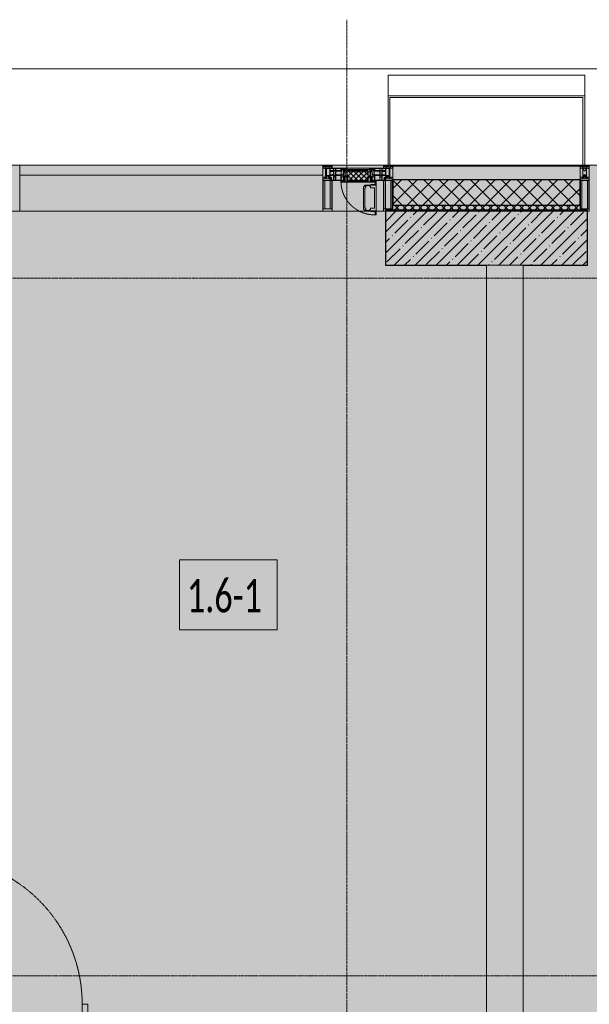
# Model space of a CAD drawing. Header units: millimetres. Extents: x -88210283 to 7466349, y -86687 to 22351.
# Tile 214 of 256: x 67738 to 70838, y -23854 to -18492. Entities that reach past the tile are written whole.
import ezdxf

# ---------------------------------------------------------------- set-up
doc = ezdxf.new("R2010")
doc.units = ezdxf.units.MM
doc.linetypes.add('-D1-02х01', pattern=[3, 2, -1])
doc.linetypes.add('-D1d1-15x02', pattern=[19, 15, -2, 0, -2])
for name, color, linetype, lineweight in [('_0', 7, 'Continuous', 13), ('A-010-A_ROOM', 7, 'Continuous', 18), ('A-200-M_WALL', 7, 'Continuous', 5), ('A-200-M_WALL_PAT', 7, 'Continuous', 5), ('A-214-M_CURT_WALL', 7, 'Continuous', 5), ('A-215-M_CURT_PANEL', 7, 'Continuous', 5), ('A-280-M_COLUMN', 7, 'Continuous', 5), ('A-314-M_WINDOW', 7, 'Continuous', 5), ('A-325-M_DOOR', 7, 'Continuous', 5), ('S-280-M_COLUMN', 7, 'Continuous', 5), ('Z-060-M_DETAIL', 7, 'Continuous', 5), ('Ограждение', 7, 'Continuous', 5), ('Оси', 7, 'Continuous', 5), ('Поручни', 7, 'Continuous', 5)]:
    doc.layers.add(name, color=color, linetype=linetype, lineweight=lineweight)
doc.styles.add('Calibri Light_2', font='Calibri light.ttf', dxfattribs={"width": 0.7, "height": 250})

# ---------------------------------------------------------------- blocks, each defined once
blk = doc.blocks.new('A_PAN_Створка - 383мм-V27-50_AS_Plan_15')
at = {"layer": 'A-215-M_CURT_PANEL'}
h = blk.add_hatch(dxfattribs=at)
h.set_pattern_fill('FP_26', color=256, style=0, pattern_type=2)
h.set_pattern_definition([(45, (-33400, -29695.019), (-14.142136, 14.142136), []), (135, (-33400, -29695.019), (-14.142136, -14.142136), [])])
h.paths.add_polyline_path([(53.6, -82.7), (54.6, -81.8), (54.6, -63.4), (57.2, -60.8), (57.2, -36.4), (54.9, -34.1), (54.5, -31.8), (-54.5, -31.8), (-54.9, -34.1), (-57.2, -36.4), (-57.2, -60.8), (-54.6, -63.4), (-53.6, -82.7)])
at = {"layer": 'A-314-M_WINDOW'}
for p, q in [((-67.9, -17), (-171, -17)), ((-171, -17), (-171, -57)), ((-171, -18.5), (-153.5, -18.5)), ((-153.5, -18.5), (-152, -20)), ((-152, -20), (-152, -73.5)), ((-150.5, -17), (-150.5, -29.4)), ((-132.4, -18.6), (-150.5, -18.6)), ((-150.5, -29.4), (-132.4, -29.4)), ((-150.5, -33.6), (-150.5, -68)), ((-136.3, -33.6), (-150.5, -33.6)), ((-136.4, -52.4), (-150.5, -52.4)), ((-137.2, -31), (-135.8, -35)), ((-132.5, -31), (-137.2, -31)), ((-137.2, -54.8), (-135.8, -50.8)), ((-132.1, -36.8), (-135.8, -35)), ((-132.1, -49), (-135.8, -50.8)), ((-132.5, -31.9), (-133.4, -33.7)), ((-133.4, -33.7), (-130.1, -35.3)), ((-133.4, -52), (-130.1, -50.4)), ((-132.5, -53.8), (-133.4, -52)), ((-132.5, -31.9), (-132.5, -31)), ((-132.4, -29.4), (-132.4, -18.6)), ((-132.1, -49), (-132.1, -36.8)), ((-131, -18.2), (-131, -29.5)), ((-120.8, -18.2), (-131, -18.2)), ((-131, -29.5), (-120.8, -29.5)), ((-131, -30.9), (-131, -33)), ((-120.8, -30.9), (-131, -30.9)), ((-129.4, -34.6), (-131, -33)), ((-129.4, -51.1), (-131, -52.7)), ((-131, -55.1), (-131, -52.7)), ((-130.1, -35.3), (-129.4, -34.6)), ((-130.1, -35.3), (-130.1, -50.4)), ((-130.1, -50.4), (-129.4, -51.1)), ((-122.4, -34.6), (-120.8, -33)), ((-121.7, -35.3), (-122.4, -34.6)), ((-121.7, -50.4), (-122.4, -51.1)), ((-122.4, -51.1), (-120.8, -52.7)), ((-118.4, -33.7), (-121.7, -35.3)), ((-121.7, -35.3), (-121.7, -50.4)), ((-118.4, -52), (-121.7, -50.4)), ((-120.8, -18.2), (-120.8, -29.5)), ((-120.8, -30.9), (-120.8, -33)), ((-120.8, -55.1), (-120.8, -52.7)), ((-119.7, -36.8), (-115.9, -35)), ((-119.7, -49), (-119.7, -36.8)), ((-119.7, -49), (-115.9, -50.8)), ((-119.3, -18.6), (-92.5, -18.6)), ((-119.3, -29.4), (-119.3, -18.6)), ((-92.5, -29.4), (-119.3, -29.4)), ((-119.3, -31), (-114.6, -31)), ((-119.3, -31.9), (-119.3, -31)), ((-119.3, -31.9), (-118.4, -33.7)), ((-119.3, -53.8), (-118.4, -52)), ((-114.6, -31), (-115.9, -35)), ((-114.6, -54.8), (-115.9, -50.8)), ((-94.1, -33.5), (-115.4, -33.5)), ((-94.1, -52.5), (-115.3, -52.5)), ((-89.9, -35.1), (-94.1, -33.5)), ((-89.9, -50.9), (-94.1, -52.5)), ((-92.5, -18.6), (-92.5, -29.4)), ((-90.8, -18.5), (-90.8, -29.4)), ((-87.3, -18.5), (-90.8, -18.5)), ((-90.8, -29.4), (-85.9, -29.4)), ((-89.9, -32.5), (-89.9, -35.1)), ((-85.9, -32.5), (-89.9, -32.5)), ((-89.9, -35.1), (-89.9, -50.9)), ((-89.9, -52.2), (-89.9, -50.9)), ((-89.9, -52.2), (-88.6, -53.5)), ((-85.9, -53.5), (-88.6, -53.5)), ((-87.3, -20.4), (-87.3, -18.5)), ((-87.3, -20.4), (-87.3, -21.9)), ((-84.8, -20.4), (-87.3, -20.4)), ((-87.3, -21.9), (-85.9, -21.9)), ((-85.9, -18.2), (-85.9, -20.4)), ((-75.9, -18.2), (-85.9, -18.2)), ((-85.9, -21.9), (-85.9, -29.4)), ((-85.9, -29.4), (-85.9, -32.5)), ((-85.9, -53.5), (-78, -45.6)), ((-85.9, -56.6), (-85.9, -53.5)), ((-83.4, -20.4), (-84.8, -20.4)), ((-70, -33.8), (-83.4, -20.4)), ((-78, -84), (-78, -23.5)), ((-78, -23.5), (-67.9, -23.5)), ((-78, -36.8), (-70, -36.8)), ((-78, -45.6), (-78, -36.8)), ((-75.9, -21.5), (-75.9, -18.2)), ((-75.9, -21.5), (-75.9, -23.5)), ((-74.9, -21.5), (-75.9, -21.5)), ((-75.9, -23.5), (-73, -23.5)), ((-74.9, -17.9), (-74.9, -21.5)), ((-68.9, -17.9), (-74.9, -17.9)), ((-67.2, -29.3), (-73, -23.5)), ((-61.4, -23.5), (-70, -32.1)), ((-70, -32.1), (-70, -62.5)), ((-70, -36.8), (-70, -33.8)), ((-68.9, -21.5), (-68.9, -17.9)), ((-67.9, -21.5), (-68.9, -21.5)), ((67.9, -17), (-67.9, -17)), ((-61.4, -23.5), (-67.9, -17)), ((-67.9, -17), (-67.9, -23.5)), ((-67.9, -17), (67.9, -17)), ((-67.9, -21.5), (-67.9, -23.5)), ((-67.9, -23.5), (-64.6, -26.8)), ((-67.9, -23.5), (-64.6, -26.8)), ((-64.6, -26.8), (-67.2, -29.3)), ((-64.6, -26.8), (-61.4, -23.5)), ((61.4, -23.5), (-61.4, -23.5)), ((67.9, -17), (61.4, -23.5)), ((70, -32.1), (61.4, -23.5)), ((61.4, -23.5), (64.6, -26.8)), ((67.9, -23.5), (64.6, -26.8)), ((64.6, -26.8), (67.9, -23.5)), ((64.6, -26.8), (67.2, -29.3)), ((67.2, -29.3), (73, -23.5)), ((67.9, -23.5), (67.9, -17)), ((171, -17), (67.9, -17)), ((67.9, -21.5), (67.9, -23.5)), ((67.9, -21.5), (68.9, -21.5)), ((67.9, -23.5), (78, -23.5)), ((68.9, -17.9), (74.9, -17.9)), ((68.9, -21.5), (68.9, -17.9)), ((70, -33.8), (83.4, -20.4)), ((70, -62.5), (70, -32.1)), ((70, -36.8), (70, -33.8)), ((78, -36.8), (70, -36.8)), ((75.9, -23.5), (73, -23.5)), ((74.9, -17.9), (74.9, -21.5)), ((74.9, -21.5), (75.9, -21.5)), ((75.9, -18.2), (85.9, -18.2)), ((75.9, -21.5), (75.9, -18.2)), ((75.9, -21.5), (75.9, -23.5)), ((78, -23.5), (78, -84)), ((78, -45.6), (78, -36.8)), ((85.9, -53.5), (78, -45.6)), ((83.4, -20.4), (84.8, -20.4)), ((84.8, -20.4), (87.3, -20.4)), ((85.9, -18.2), (85.9, -20.4)), ((85.9, -21.9), (85.9, -29.4)), ((87.3, -21.9), (85.9, -21.9)), ((85.9, -29.4), (85.9, -32.5)), ((90.8, -29.4), (85.9, -29.4)), ((85.9, -32.5), (89.9, -32.5)), ((85.9, -53.5), (88.6, -53.5)), ((85.9, -56.6), (85.9, -53.5)), ((87.3, -18.5), (90.8, -18.5)), ((87.3, -20.4), (87.3, -18.5)), ((87.3, -20.4), (87.3, -21.9)), ((89.9, -52.2), (88.6, -53.5)), ((89.9, -32.5), (89.9, -35.1)), ((89.9, -35.1), (94.1, -33.5)), ((89.9, -35.1), (89.9, -50.9)), ((89.9, -50.9), (94.1, -52.5)), ((89.9, -52.2), (89.9, -50.9)), ((90.8, -18.5), (90.8, -29.4)), ((92.5, -18.6), (92.5, -29.4)), ((119.3, -18.6), (92.5, -18.6)), ((92.5, -29.4), (119.3, -29.4)), ((94.1, -33.5), (115.4, -33.5)), ((94.1, -52.5), (115.3, -52.5)), ((114.6, -31), (115.9, -35)), ((119.3, -31), (114.6, -31)), ((114.6, -54.8), (115.9, -50.8)), ((119.7, -36.8), (115.9, -35)), ((119.7, -49), (115.9, -50.8)), ((119.3, -31.9), (118.4, -33.7)), ((118.4, -33.7), (121.7, -35.3)), ((118.4, -52), (121.7, -50.4)), ((119.3, -53.8), (118.4, -52)), ((119.3, -29.4), (119.3, -18.6)), ((119.3, -31.9), (119.3, -31)), ((119.7, -49), (119.7, -36.8)), ((120.8, -18.2), (120.8, -29.5)), ((120.8, -18.2), (131, -18.2)), ((131, -29.5), (120.8, -29.5)), ((120.8, -30.9), (120.8, -33)), ((120.8, -30.9), (131, -30.9)), ((122.4, -34.6), (120.8, -33)), ((122.4, -51.1), (120.8, -52.7)), ((120.8, -55.1), (120.8, -52.7)), ((121.7, -35.3), (122.4, -34.6)), ((121.7, -35.3), (121.7, -50.4)), ((121.7, -50.4), (122.4, -51.1)), ((129.4, -34.6), (131, -33)), ((130.1, -35.3), (129.4, -34.6)), ((130.1, -50.4), (129.4, -51.1)), ((129.4, -51.1), (131, -52.7)), ((133.4, -33.7), (130.1, -35.3)), ((130.1, -35.3), (130.1, -50.4)), ((133.4, -52), (130.1, -50.4)), ((131, -18.2), (131, -29.5)), ((131, -30.9), (131, -33)), ((131, -55.1), (131, -52.7)), ((132.1, -36.8), (135.8, -35)), ((132.1, -49), (132.1, -36.8)), ((132.1, -49), (135.8, -50.8)), ((132.4, -18.6), (150.5, -18.6)), ((132.4, -29.4), (132.4, -18.6)), ((150.5, -29.4), (132.4, -29.4)), ((132.5, -31), (137.2, -31)), ((132.5, -31.9), (132.5, -31)), ((132.5, -31.9), (133.4, -33.7)), ((132.5, -53.8), (133.4, -52)), ((137.2, -31), (135.8, -35)), ((137.2, -54.8), (135.8, -50.8)), ((136.3, -33.6), (150.5, -33.6)), ((136.4, -52.4), (150.5, -52.4)), ((150.5, -17), (150.5, -29.4)), ((150.5, -33.6), (150.5, -68)), ((153.5, -18.5), (152, -20)), ((152, -20), (152, -73.5)), ((171, -18.5), (153.5, -18.5)), ((171, -57), (171, -17)), ((-171, -55.5), (-152, -55.5)), ((-171, -57), (-156, -57)), ((-153, -60), (-153, -73.5)), ((-153, -73.5), (-150, -73.5)), ((-150.5, -56.6), (-132.4, -56.6)), ((-150.5, -68), (-143.5, -68)), ((-150.5, -69.5), (-150.5, -73.5)), ((-145, -69.5), (-150.5, -69.5)), ((-150, -73.5), (-150, -84)), ((-150, -84), (-78, -84)), ((-148.5, -81), (-148.5, -82.5)), ((-143.5, -81), (-148.5, -81)), ((-148.5, -82.5), (-132.4, -82.5)), ((-145, -69.5), (-145, -79.5)), ((-143.5, -68), (-143.5, -81)), ((-132.5, -54.8), (-137.2, -54.8)), ((-132.5, -53.8), (-132.5, -54.8)), ((-132.4, -56.6), (-132.4, -82.5)), ((-120.8, -55.1), (-131, -55.1)), ((-131, -56.5), (-131, -62.6)), ((-131, -56.5), (-120.8, -56.5)), ((-120.8, -62.6), (-131, -62.6)), ((-131, -64.6), (-120.8, -64.6)), ((-131, -82.5), (-131, -64.6)), ((-131, -82.5), (-120.8, -82.5)), ((-120.8, -56.5), (-120.8, -62.6)), ((-120.8, -82.5), (-120.8, -64.6)), ((-119.3, -53.8), (-119.3, -54.8)), ((-119.3, -54.8), (-114.6, -54.8)), ((-119.3, -56.6), (-119.3, -82.5)), ((-92.5, -56.6), (-119.3, -56.6)), ((-119.3, -82.5), (-92.5, -82.5)), ((-92.5, -56.6), (-92.5, -82.5)), ((-73.9, -87.5), (-91.5, -87.5)), ((-91.5, -87.5), (-91.5, -92)), ((-91.5, -92), (91.5, -92)), ((-90.8, -56.6), (-85.9, -56.6)), ((-90.8, -62.7), (-90.8, -56.6)), ((-80.4, -62.7), (-90.8, -62.7)), ((-90.8, -64.6), (-90.8, -82.5)), ((-80.1, -64.6), (-90.8, -64.6)), ((-90.8, -82.5), (-79.5, -82.5)), ((-78, -84), (-85, -84)), ((-85, -84), (-85, -87.5)), ((-85, -87.5), (-78, -87.5)), ((-80.4, -61.1), (-80.4, -62.7)), ((-78, -61.1), (-80.4, -61.1)), ((-80.1, -66.1), (-80.1, -64.6)), ((-78, -66.1), (-80.1, -66.1)), ((-79.5, -80.6), (-78, -80.6)), ((-79.5, -82.5), (-79.5, -80.6)), ((-78, -66.1), (-78, -61.1)), ((-78, -87.5), (-78, -84)), ((-78, -84), (-73.9, -84)), ((-70, -62.5), (-73.9, -62.5)), ((-73.9, -62.5), (-73.9, -87.5)), ((73.9, -62.5), (70, -62.5)), ((73.9, -87.5), (73.9, -62.5)), ((73.9, -84), (78, -84)), ((91.5, -87.5), (73.9, -87.5)), ((78, -61.1), (80.4, -61.1)), ((78, -66.1), (78, -61.1)), ((78, -66.1), (80.1, -66.1)), ((79.5, -80.6), (78, -80.6)), ((78, -87.5), (78, -84)), ((78, -84), (85, -84)), ((78, -84), (150, -84)), ((85, -87.5), (78, -87.5)), ((79.5, -82.5), (79.5, -80.6)), ((90.8, -82.5), (79.5, -82.5)), ((80.1, -64.6), (90.8, -64.6)), ((80.1, -66.1), (80.1, -64.6)), ((80.4, -61.1), (80.4, -62.7)), ((80.4, -62.7), (90.8, -62.7)), ((85, -84), (85, -87.5)), ((90.8, -56.6), (85.9, -56.6)), ((90.8, -62.7), (90.8, -56.6)), ((90.8, -64.6), (90.8, -82.5)), ((91.5, -92), (91.5, -87.5)), ((92.5, -56.6), (119.3, -56.6)), ((92.5, -56.6), (92.5, -82.5)), ((119.3, -82.5), (92.5, -82.5)), ((119.3, -54.8), (114.6, -54.8)), ((119.3, -53.8), (119.3, -54.8)), ((119.3, -56.6), (119.3, -82.5)), ((120.8, -55.1), (131, -55.1)), ((120.8, -56.5), (120.8, -62.6)), ((131, -56.5), (120.8, -56.5)), ((120.8, -62.6), (131, -62.6)), ((120.8, -82.5), (120.8, -64.6)), ((131, -64.6), (120.8, -64.6)), ((131, -82.5), (120.8, -82.5)), ((131, -56.5), (131, -62.6)), ((131, -82.5), (131, -64.6)), ((150.5, -56.6), (132.4, -56.6)), ((132.4, -56.6), (132.4, -82.5)), ((148.5, -82.5), (132.4, -82.5)), ((132.5, -53.8), (132.5, -54.8)), ((132.5, -54.8), (137.2, -54.8)), ((143.5, -68), (143.5, -81)), ((150.5, -68), (143.5, -68)), ((143.5, -81), (148.5, -81)), ((145, -69.5), (150.5, -69.5)), ((145, -69.5), (145, -79.5)), ((148.5, -81), (148.5, -82.5)), ((150, -84), (150, -73.5)), ((150, -73.5), (153, -73.5)), ((150.5, -69.5), (150.5, -73.5)), ((171, -55.5), (152, -55.5)), ((153, -73.5), (153, -60)), ((156, -57), (171, -57))]:
    blk.add_line(p, q, dxfattribs=at)
for centre, start, end in [((-156, -60), 0, 90), ((156, -60), 90, 180)]:
    blk.add_arc(centre, 3, start, end, dxfattribs=at)
at = {"layer": 'A-314-M_WINDOW', "linetype": '-D1-02х01'}
blk.add_arc((91.4, -87.5), 183, 181.4091, 271.1445, dxfattribs=at)
at = {"layer": 'Z-060-M_DETAIL'}
for p, q in [((-70, -32.1), (-61.4, -23.5)), ((-70, -62.5), (-70, -32.1)), ((-67.8, -38.3), (-65.7, -37.4)), ((-67.8, -55.7), (-67.8, -38.3)), ((-65.7, -37.4), (-60.8, -34.7)), ((61.4, -23.5), (-61.4, -23.5)), ((-60.8, -34.7), (-57.3, -35.9)), ((-55.2, -33.8), (-57.3, -35.9)), ((-54.9, -34.1), (-57.2, -36.4)), ((-57.2, -36.4), (-57.2, -60.8)), ((-55.2, -33.8), (-54.8, -31.5)), ((-54.9, -25.8), (-53.9, -24.8)), ((-54.9, -29.5), (-54.9, -25.8)), ((-53.9, -30.5), (-54.9, -29.5)), ((-54.5, -31.8), (-54.9, -34.1)), ((0, -31.5), (-54.8, -31.5)), ((54.5, -31.8), (-54.5, -31.8)), ((-53.9, -24.8), (53.9, -24.8)), ((53.9, -30.5), (-53.9, -30.5)), ((0, -31.5), (54.8, -31.5)), ((54.9, -25.8), (53.9, -24.8)), ((53.9, -30.5), (54.9, -29.5)), ((54.9, -34.1), (54.5, -31.8)), ((55.2, -33.8), (54.8, -31.5)), ((54.9, -29.5), (54.9, -25.8)), ((57.2, -36.4), (54.9, -34.1)), ((55.2, -33.8), (57.3, -35.9)), ((57.2, -60.8), (57.2, -36.4)), ((60.8, -34.7), (57.3, -35.9)), ((65.7, -37.4), (60.8, -34.7)), ((70, -32.1), (61.4, -23.5)), ((67.8, -38.3), (65.7, -37.4)), ((67.8, -55.7), (67.8, -38.3)), ((70, -62.5), (70, -32.1)), ((-91.5, -87.5), (-73.9, -87.5)), ((-91.5, -92), (-91.5, -87.5)), ((-91.5, -92), (91.5, -92)), ((-83.4, -90.3), (-83.4, -87.5)), ((-83.4, -90.3), (-69.4, -90.3)), ((-73.9, -62.5), (-70, -62.5)), ((-73.9, -87.5), (-73.9, -62.5)), ((-69.4, -66.5), (-73.9, -66.5)), ((-73.9, -81.5), (-69.4, -81.5)), ((-69.4, -85.5), (-73.9, -85.5)), ((-69.4, -81.5), (-69.4, -66.5)), ((-69.4, -90.3), (-69.4, -85.5)), ((-61.7, -62.5), (-67.9, -62.5)), ((-67.9, -62.5), (-67.9, -89.3)), ((-67.9, -89.3), (-66.9, -90.3)), ((-66, -56.5), (-67.8, -55.7)), ((-66.9, -90.3), (-57.4, -90.3)), ((-66, -56.5), (-62, -59.1)), ((-62, -59.1), (-60.7, -61)), ((-61.7, -64.9), (-61.7, -62.5)), ((-60.1, -67.7), (-61.7, -64.9)), ((-60.7, -61), (-57.4, -61)), ((-56.4, -67.7), (-60.1, -67.7)), ((-57.4, -61), (-54.9, -63.5)), ((-57.4, -90.3), (-56.4, -89.4)), ((-57.2, -60.8), (-54.6, -63.4)), ((-56.4, -89.4), (-56.4, -67.7)), ((-54.9, -63.5), (-54.9, -81.9)), ((-54.9, -81.9), (-53.8, -83)), ((-54.9, -85.6), (-53.9, -84.6)), ((-54.9, -89.3), (-54.9, -85.6)), ((-53.9, -90.3), (-54.9, -89.3)), ((-54.6, -63.4), (-54.6, -81.8)), ((-54.6, -81.8), (-53.6, -82.7)), ((-53.9, -84.6), (53.9, -84.6)), ((53.9, -90.3), (-53.9, -90.3)), ((53.8, -83), (-53.8, -83)), ((-53.6, -82.7), (53.6, -82.7)), ((53.6, -82.7), (54.6, -81.8)), ((54.9, -81.9), (53.8, -83)), ((54.9, -85.6), (53.9, -84.6)), ((53.9, -90.3), (54.9, -89.3)), ((54.6, -63.4), (57.2, -60.8)), ((54.6, -81.8), (54.6, -63.4)), ((57.4, -61), (54.9, -63.5)), ((54.9, -63.5), (54.9, -81.9)), ((54.9, -89.3), (54.9, -85.6)), ((56.4, -67.7), (60.1, -67.7)), ((56.4, -89.4), (56.4, -67.7)), ((57.4, -90.3), (56.4, -89.4)), ((60.7, -61), (57.4, -61)), ((66.9, -90.3), (57.4, -90.3)), ((60.1, -67.7), (61.7, -64.9)), ((62, -59.1), (60.7, -61)), ((61.7, -62.5), (67.9, -62.5)), ((61.7, -64.9), (61.7, -62.5)), ((66, -56.5), (62, -59.1)), ((66, -56.5), (67.8, -55.7)), ((67.9, -89.3), (66.9, -90.3)), ((67.9, -62.5), (67.9, -89.3)), ((69.4, -66.5), (73.9, -66.5)), ((69.4, -81.5), (69.4, -66.5)), ((73.9, -81.5), (69.4, -81.5)), ((69.4, -85.5), (73.9, -85.5)), ((69.4, -90.3), (69.4, -85.5)), ((83.4, -90.3), (69.4, -90.3)), ((73.9, -62.5), (70, -62.5)), ((73.9, -87.5), (73.9, -62.5)), ((91.5, -87.5), (73.9, -87.5)), ((83.4, -90.3), (83.4, -87.5)), ((91.5, -92), (91.5, -87.5))]:
    blk.add_line(p, q, dxfattribs=at)
at = {"layer": 'Z-060-M_DETAIL', "color": 9, "true_color": 0xc8c8c8}
for p, q in [((70.1, -105.1), (70.1, -109)), ((95.1, -105.1), (70.1, -105.1)), ((74.1, -109.6), (74.1, -105.1)), ((89.1, -105.1), (89.1, -109.6)), ((93.1, -109.6), (93.1, -105.1)), ((95.1, -87.5), (95.1, -105.1)), ((99.6, -87.5), (95.1, -87.5)), ((97.9, -95.6), (95.1, -95.6)), ((97.9, -95.6), (97.9, -109.6)), ((99.6, -270.5), (99.6, -87.5)), ((39.7, -109), (31.1, -117.6)), ((31.1, -117.6), (31.1, -240.4)), ((41.4, -123.8), (39.1, -124.2)), ((39.1, -179), (39.1, -124.2)), ((70.1, -109), (39.7, -109)), ((41.4, -123.8), (43.5, -121.7)), ((45, -113.3), (42.3, -118.2)), ((42.3, -118.2), (43.5, -121.7)), ((45.9, -111.2), (45, -113.3)), ((63.3, -111.2), (45.9, -111.2)), ((64.1, -113), (63.3, -111.2)), ((64.1, -113), (66.7, -117)), ((66.7, -117), (68.6, -118.3)), ((68.6, -118.3), (68.6, -121.6)), ((68.6, -121.6), (71.1, -124.1)), ((71.1, -124.1), (89.5, -124.1)), ((89.1, -109.6), (74.1, -109.6)), ((89.5, -124.1), (90.6, -125.2)), ((90.6, -125.2), (90.6, -232.8)), ((97.9, -109.6), (93.1, -109.6)), ((39.1, -179), (39.1, -233.8)), ((39.7, -249), (31.1, -240.4)), ((41.4, -234.2), (39.1, -233.8)), ((70.1, -249), (39.7, -249)), ((41.4, -234.2), (43.5, -236.3)), ((42.3, -239.8), (43.5, -236.3)), ((45, -244.7), (42.3, -239.8)), ((45.9, -246.8), (45, -244.7)), ((63.3, -246.8), (45.9, -246.8)), ((64.1, -245), (63.3, -246.8)), ((64.1, -245), (66.7, -241)), ((66.7, -241), (68.6, -239.7)), ((68.6, -236.4), (71.1, -233.9)), ((68.6, -239.7), (68.6, -236.4)), ((70.1, -252.9), (70.1, -249)), ((95.1, -252.9), (70.1, -252.9)), ((71.1, -233.9), (89.5, -233.9)), ((74.1, -248.4), (74.1, -252.9)), ((89.1, -248.4), (74.1, -248.4)), ((89.1, -252.9), (89.1, -248.4)), ((89.5, -233.9), (90.6, -232.8)), ((93.1, -248.4), (93.1, -252.9)), ((97.9, -248.4), (93.1, -248.4)), ((95.1, -270.5), (95.1, -252.9)), ((97.9, -262.4), (95.1, -262.4)), ((97.9, -262.4), (97.9, -248.4)), ((99.6, -270.5), (95.1, -270.5))]:
    blk.add_line(p, q, dxfattribs=at)
blk = doc.blocks.new('Rectangular Mullion - 50Wx250H-2623690-50_AS_Plan_15')
at = {"layer": 'Z-060-M_DETAIL'}
for p, q in [((-25, 65.2), (-25, 250)), ((-25, 250), (0, 250)), ((-23, 237.3), (0, 237.3)), ((-23, 237.3), (-23, 73.6)), ((-14.9, 84), (-14.9, 237.3)), ((25, 250), (0, 250)), ((23, 237.3), (0, 237.3)), ((14.9, 84), (14.9, 237.3)), ((23, 237.3), (23, 84)), ((25, 84), (25, 250)), ((-14, 65.2), (-25, 65.2)), ((0, 84), (-23, 84)), ((-0.5, 73.6), (-23, 73.6)), ((-14, 71.3), (-14, 65.2)), ((-10, 71.3), (-14, 71.3)), ((-10, 53), (-10, 71.3)), ((-8.7, 53), (-7, 54.7)), ((-7, 65.2), (-5.9, 67.3)), ((-7, 65.2), (-7, 54.7)), ((-4.1, 67.3), (-5.9, 67.3)), ((-4.1, 67.3), (-2.9, 65.1)), ((-2.9, 65.1), (-2.9, 57)), ((0, 84), (15, 84)), ((0.5, 73.6), (15, 73.6)), ((4.1, 67.3), (2.9, 65.1)), ((2.9, 65.1), (2.9, 57)), ((4.1, 67.3), (5.9, 67.3)), ((7, 65.2), (5.9, 67.3)), ((7, 65.2), (7, 57)), ((10, 71.3), (12, 71.3)), ((10, 57.4), (10, 71.3)), ((-23.8, 14.6), (-25, 14.2)), ((-25, 0), (-25, 14.2)), ((-22.3, 17), (-23.8, 17)), ((-23.8, 17), (-23.8, 14.6)), ((-22.5, 10.6), (-23.8, 14.6)), ((-22.5, 10.6), (-23.7, 9.9)), ((-23.7, 1.3), (-23.7, 9.9)), ((-23.7, 1.3), (-11.8, 1.3)), ((-23.2, 10.2), (-22.5, 8)), ((-22.5, 8), (-22.5, 4.5)), ((-21.3, 4.5), (-22.5, 4.5)), ((-22.3, 17), (-22.3, 16)), ((-22.3, 16), (-21.3, 16)), ((-19, 17.6), (-21.3, 16)), ((-21.3, 4.5), (-21.3, 6.5)), ((-21.3, 6.5), (-14.2, 6.5)), ((-18.4, 16.6), (-19, 17.6)), ((-7.4, 16.6), (-18.4, 16.6)), ((-14.2, 6.5), (-14.2, 4.5)), ((-13.2, 4.5), (-14.2, 4.5)), ((-13.2, 4.5), (-12.2, 7.2)), ((-12.7, 7.6), (-11.3, 11.4)), ((-12.7, 7.6), (-11.8, 6.9)), ((-12.2, 9), (-12.2, 14.8)), ((-12.2, 14.8), (0, 14.8)), ((-11.8, 1.3), (-11.8, 6.9)), ((-10.5, 11.2), (-11.3, 11.4)), ((-10.5, 1.5), (-10.5, 11.2)), ((-4.8, 1.5), (-10.5, 1.5)), ((-8.7, 53), (-10, 53)), ((-10, 53), (-10, 17)), ((-10, 17), (-7.5, 17)), ((-8.5, 23), (-6, 25.5)), ((-8.5, 18.5), (-8.5, 23)), ((-7.5, 18.5), (-8.5, 18.5)), ((-7.5, 17), (-7.5, 18.5)), ((-7.4, 18), (-7.4, 16.6)), ((-6, 18), (-7.4, 18)), ((0, 8), (-4.8, 8)), ((-4.8, 1.5), (-4.8, 8)), ((-2.6, 16.8), (0, 16.8)), ((2.6, 16.8), (0, 16.8)), ((0, 14.8), (0, 16.8)), ((0, 14.8), (0, 16.8)), ((12.2, 14.8), (0, 14.8)), ((0, 0), (0, 8)), ((0, 8), (4.8, 8)), ((0, 0), (0, 8)), ((4.8, 1.5), (4.8, 8)), ((4.8, 1.5), (10.5, 1.5)), ((7.4, 16.6), (18.4, 16.6)), ((10.5, 11.2), (11.3, 11.4)), ((10.5, 1.5), (10.5, 11.2)), ((12.7, 7.6), (11.3, 11.4)), ((12.7, 7.6), (11.8, 6.9)), ((11.8, 1.3), (11.8, 6.9)), ((23.7, 1.3), (11.8, 1.3)), ((12.2, 9), (12.2, 14.8)), ((13.2, 4.5), (12.2, 7.2)), ((13.2, 4.5), (14.2, 4.5)), ((21.3, 6.5), (14.2, 6.5)), ((14.2, 6.5), (14.2, 4.5)), ((19.9, 17), (21.3, 16)), ((22.3, 16), (21.3, 16)), ((21.3, 4.5), (21.3, 6.5)), ((21.3, 4.5), (22.5, 4.5)), ((22.3, 17), (22.3, 16)), ((22.5, 10.6), (23.8, 14.6)), ((22.5, 10.6), (23.7, 9.9)), ((23.2, 10.2), (22.5, 8)), ((22.5, 8), (22.5, 4.5)), ((23.7, 1.3), (23.7, 9.9)), ((23.8, 17), (23.8, 14.6)), ((23.8, 14.6), (25, 14.2)), ((25, 0), (25, 14.2)), ((-25, 0), (0, 0)), ((25, 0), (0, 0))]:
    blk.add_line(p, q, dxfattribs=at)
for centre, start, end in [((-0.5, 73.1), 360, 90), ((0.5, 73.1), 90, 180)]:
    blk.add_arc(centre, 0.5, start, end, dxfattribs=at)
blk = doc.blocks.new('Rectangular Mullion - R_StandardFrame_50Wx250H-4437900-50_AS_Plan_15')
at = {"layer": 'A-214-M_CURT_WALL', "lineweight": 9}
for p, q in [((-25, 0), (-25, 250)), ((-25, 250), (25, 250)), ((25, 250), (25, 84)), ((25, 0), (-25, 0)), ((25, 17), (25, 0))]:
    blk.add_line(p, q, dxfattribs=at)
blk = doc.blocks.new('Rectangular Mullion - 50Wx250H-V6-50_AS_Plan_15')
at = {"layer": 'Z-060-M_DETAIL'}
for p, q in [((-25, 65.2), (-25, 250)), ((-25, 250), (0, 250)), ((-23, 237.3), (0, 237.3)), ((-23, 237.3), (-23, 73.6)), ((-14.9, 84), (-14.9, 237.3)), ((25, 250), (0, 250)), ((23, 237.3), (0, 237.3)), ((14.9, 84), (14.9, 237.3)), ((23, 237.3), (23, 73.6)), ((25, 65.2), (25, 250)), ((-14, 65.2), (-25, 65.2)), ((0, 84), (-23, 84)), ((-0.5, 73.6), (-23, 73.6)), ((-14, 71.3), (-14, 65.2)), ((-10, 71.3), (-14, 71.3)), ((-10, 53), (-10, 71.3)), ((-8.7, 53), (-7, 54.7)), ((-7, 65.2), (-5.9, 67.3)), ((-7, 65.2), (-7, 54.7)), ((-4.1, 67.3), (-5.9, 67.3)), ((-4.1, 67.3), (-2.9, 65.1)), ((-2.9, 65.1), (-2.9, 54.6)), ((-1.3, 53), (-2.9, 54.6)), ((0, 84), (23, 84)), ((0.5, 73.6), (23, 73.6)), ((1.3, 53), (2.9, 54.6)), ((4.1, 67.3), (2.9, 65.1)), ((2.9, 65.1), (2.9, 54.6)), ((4.1, 67.3), (5.9, 67.3)), ((7, 65.2), (5.9, 67.3)), ((7, 65.2), (7, 54.7)), ((8.7, 53), (7, 54.7)), ((10, 71.3), (14, 71.3)), ((10, 53), (10, 71.3)), ((14, 71.3), (14, 65.2)), ((14, 65.2), (25, 65.2)), ((-23.8, 14.6), (-25, 14.2)), ((-25, 0), (-25, 14.2)), ((-22.3, 17), (-23.8, 17)), ((-23.8, 17), (-23.8, 14.6)), ((-22.5, 10.6), (-23.8, 14.6)), ((-22.5, 10.6), (-23.7, 9.9)), ((-23.7, 1.3), (-23.7, 9.9)), ((-23.7, 1.3), (-11.8, 1.3)), ((-23.2, 10.2), (-22.5, 8)), ((-22.5, 8), (-22.5, 4.5)), ((-21.3, 4.5), (-22.5, 4.5)), ((-22.3, 17), (-22.3, 16)), ((-22.3, 16), (-21.3, 16)), ((-19, 17.6), (-21.3, 16)), ((-21.3, 4.5), (-21.3, 6.5)), ((-21.3, 6.5), (-14.2, 6.5)), ((-18.4, 16.6), (-19, 17.6)), ((-7.4, 16.6), (-18.4, 16.6)), ((-14.2, 6.5), (-14.2, 4.5)), ((-13.2, 4.5), (-14.2, 4.5)), ((-13.2, 4.5), (-12.2, 7.2)), ((-12.7, 7.6), (-11.3, 11.4)), ((-12.7, 7.6), (-11.8, 6.9)), ((-12.2, 9), (-12.2, 14.8)), ((-12.2, 14.8), (0, 14.8)), ((-11.8, 1.3), (-11.8, 6.9)), ((-10.5, 11.2), (-11.3, 11.4)), ((-10.5, 1.5), (-10.5, 11.2)), ((-4.8, 1.5), (-10.5, 1.5)), ((-8.7, 53), (-10, 53)), ((-10, 53), (-10, 17)), ((-10, 17), (-7.5, 17)), ((-8.5, 23), (-1.5, 30)), ((-8.5, 18.5), (-8.5, 23)), ((-7.5, 18.5), (-8.5, 18.5)), ((-7.5, 17), (-7.5, 18.5)), ((-7.4, 18), (-7.4, 16.6)), ((-2.6, 18), (-7.4, 18)), ((0, 8), (-4.8, 8)), ((-4.8, 1.5), (-4.8, 8)), ((-2.6, 18), (-2.6, 16.8)), ((-2.6, 16.8), (0, 16.8)), ((-1.5, 30), (0, 30)), ((0, 53), (-1.3, 53)), ((0, 53), (1.3, 53)), ((1.5, 30), (0, 30)), ((2.6, 16.8), (0, 16.8)), ((0, 14.8), (0, 16.8)), ((0, 14.8), (0, 16.8)), ((12.2, 14.8), (0, 14.8)), ((0, 0), (0, 8)), ((0, 8), (4.8, 8)), ((0, 0), (0, 8)), ((8.5, 23), (1.5, 30)), ((2.6, 18), (2.6, 16.8)), ((2.6, 18), (7.4, 18)), ((4.8, 1.5), (4.8, 8)), ((4.8, 1.5), (10.5, 1.5)), ((7.4, 18), (7.4, 16.6)), ((7.4, 16.6), (18.4, 16.6)), ((7.5, 18.5), (8.5, 18.5)), ((7.5, 17), (7.5, 18.5)), ((10, 17), (7.5, 17)), ((8.5, 18.5), (8.5, 23)), ((8.7, 53), (10, 53)), ((10, 53), (10, 17)), ((10.5, 11.2), (11.3, 11.4)), ((10.5, 1.5), (10.5, 11.2)), ((12.7, 7.6), (11.3, 11.4)), ((12.7, 7.6), (11.8, 6.9)), ((11.8, 1.3), (11.8, 6.9)), ((23.7, 1.3), (11.8, 1.3)), ((12.2, 9), (12.2, 14.8)), ((13.2, 4.5), (12.2, 7.2)), ((13.2, 4.5), (14.2, 4.5)), ((21.3, 6.5), (14.2, 6.5)), ((14.2, 6.5), (14.2, 4.5)), ((18.4, 16.6), (19, 17.6)), ((19, 17.6), (21.3, 16)), ((22.3, 16), (21.3, 16)), ((21.3, 4.5), (21.3, 6.5)), ((21.3, 4.5), (22.5, 4.5)), ((22.3, 17), (22.3, 16)), ((22.3, 17), (23.8, 17)), ((22.5, 10.6), (23.8, 14.6)), ((22.5, 10.6), (23.7, 9.9)), ((23.2, 10.2), (22.5, 8)), ((22.5, 8), (22.5, 4.5)), ((23.7, 1.3), (23.7, 9.9)), ((23.8, 17), (23.8, 14.6)), ((23.8, 14.6), (25, 14.2)), ((25, 0), (25, 14.2)), ((-25, 0), (0, 0)), ((25, 0), (0, 0))]:
    blk.add_line(p, q, dxfattribs=at)
for centre, start, end in [((-0.5, 73.1), 360, 90), ((0.5, 73.1), 90, 180)]:
    blk.add_arc(centre, 0.5, start, end, dxfattribs=at)
blk = doc.blocks.new('Rectangular Mullion - R_StandardFrame_50Wx250H-5530362-50_AS_Plan_15')
at = {"layer": 'A-214-M_CURT_WALL', "lineweight": 9}
for p, q in [((-25, 0), (-25, 250)), ((-25, 250), (25, 250)), ((25, 250), (25, 0)), ((25, 0), (-25, 0))]:
    blk.add_line(p, q, dxfattribs=at)
blk = doc.blocks.new('Rectangular Mullion - R_StandardFrame_50Wx250H-V28-50_AS_Plan_15')
at = {"layer": 'A-214-M_CURT_WALL'}
for p, q in [((23960, 29695), (24240, 29695)), ((23960, 29445), (24170.1, 29445)), ((24199.6, 29445), (24240, 29445))]:
    blk.add_line(p, q, dxfattribs=at)
blk = doc.blocks.new('Rectangular Mullion - 50Wx250H-V4-50_AS_Plan_15')
at = {"layer": 'Z-060-M_DETAIL'}
for p, q in [((-25, 84), (-25, 250)), ((-25, 250), (0, 250)), ((-23, 237.3), (0, 237.3)), ((-23, 237.3), (-23, 84)), ((-14.9, 84), (-14.9, 237.3)), ((25, 250), (0, 250)), ((23, 237.3), (0, 237.3)), ((14.9, 84), (14.9, 237.3)), ((23, 237.3), (23, 73.6)), ((25, 65.2), (25, 250)), ((0, 84), (-15, 84)), ((-0.5, 73.6), (-15, 73.6)), ((-10, 71.3), (-12, 71.3)), ((-10, 57.4), (-10, 71.3)), ((-7, 65.2), (-5.9, 67.3)), ((-7, 65.2), (-7, 57)), ((-4.1, 67.3), (-5.9, 67.3)), ((-4.1, 67.3), (-2.9, 65.1)), ((-2.9, 65.1), (-2.9, 57)), ((0, 84), (23, 84)), ((0.5, 73.6), (23, 73.6)), ((4.1, 67.3), (2.9, 65.1)), ((2.9, 65.1), (2.9, 57)), ((4.1, 67.3), (5.9, 67.3)), ((7, 65.2), (5.9, 67.3)), ((7, 65.2), (7, 54.7)), ((8.7, 53), (7, 54.7)), ((10, 71.3), (14, 71.3)), ((10, 53), (10, 71.3)), ((14, 71.3), (14, 65.2)), ((14, 65.2), (25, 65.2)), ((-23.8, 14.6), (-25, 14.2)), ((-25, 0), (-25, 14.2)), ((-23.8, 17), (-23.8, 14.6)), ((-22.5, 10.6), (-23.8, 14.6)), ((-22.5, 10.6), (-23.7, 9.9)), ((-23.7, 1.3), (-23.7, 9.9)), ((-23.7, 1.3), (-11.8, 1.3)), ((-23.2, 10.2), (-22.5, 8)), ((-22.5, 8), (-22.5, 4.5)), ((-21.3, 4.5), (-22.5, 4.5)), ((-22.3, 17), (-22.3, 16)), ((-22.3, 16), (-21.3, 16)), ((-19.9, 17), (-21.3, 16)), ((-21.3, 4.5), (-21.3, 6.5)), ((-21.3, 6.5), (-14.2, 6.5)), ((-7.4, 16.6), (-18.4, 16.6)), ((-14.2, 6.5), (-14.2, 4.5)), ((-13.2, 4.5), (-14.2, 4.5)), ((-13.2, 4.5), (-12.2, 7.2)), ((-12.7, 7.6), (-11.3, 11.4)), ((-12.7, 7.6), (-11.8, 6.9)), ((-12.2, 9), (-12.2, 14.8)), ((-12.2, 14.8), (0, 14.8)), ((-11.8, 1.3), (-11.8, 6.9)), ((-10.5, 11.2), (-11.3, 11.4)), ((-10.5, 1.5), (-10.5, 11.2)), ((-4.8, 1.5), (-10.5, 1.5)), ((0, 8), (-4.8, 8)), ((-4.8, 1.5), (-4.8, 8)), ((-2.6, 16.8), (0, 16.8)), ((2.6, 16.8), (0, 16.8)), ((0, 14.8), (0, 16.8)), ((0, 14.8), (0, 16.8)), ((12.2, 14.8), (0, 14.8)), ((0, 0), (0, 8)), ((0, 8), (4.8, 8)), ((0, 0), (0, 8)), ((4.8, 1.5), (4.8, 8)), ((4.8, 1.5), (10.5, 1.5)), ((8.5, 23), (6, 25.5)), ((6, 18), (7.4, 18)), ((7.4, 18), (7.4, 16.6)), ((7.4, 16.6), (18.4, 16.6)), ((7.5, 18.5), (8.5, 18.5)), ((7.5, 17), (7.5, 18.5)), ((10, 17), (7.5, 17)), ((8.5, 18.5), (8.5, 23)), ((8.7, 53), (10, 53)), ((10, 53), (10, 17)), ((10.5, 11.2), (11.3, 11.4)), ((10.5, 1.5), (10.5, 11.2)), ((12.7, 7.6), (11.3, 11.4)), ((12.7, 7.6), (11.8, 6.9)), ((11.8, 1.3), (11.8, 6.9)), ((23.7, 1.3), (11.8, 1.3)), ((12.2, 9), (12.2, 14.8)), ((13.2, 4.5), (12.2, 7.2)), ((13.2, 4.5), (14.2, 4.5)), ((21.3, 6.5), (14.2, 6.5)), ((14.2, 6.5), (14.2, 4.5)), ((18.4, 16.6), (19, 17.6)), ((19, 17.6), (21.3, 16)), ((22.3, 16), (21.3, 16)), ((21.3, 4.5), (21.3, 6.5)), ((21.3, 4.5), (22.5, 4.5)), ((22.3, 17), (22.3, 16)), ((22.3, 17), (23.8, 17)), ((22.5, 10.6), (23.8, 14.6)), ((22.5, 10.6), (23.7, 9.9)), ((23.2, 10.2), (22.5, 8)), ((22.5, 8), (22.5, 4.5)), ((23.7, 1.3), (23.7, 9.9)), ((23.8, 17), (23.8, 14.6)), ((23.8, 14.6), (25, 14.2)), ((25, 0), (25, 14.2)), ((-25, 0), (0, 0)), ((25, 0), (0, 0))]:
    blk.add_line(p, q, dxfattribs=at)
for centre, start, end in [((-0.5, 73.1), 360, 90), ((0.5, 73.1), 90, 180)]:
    blk.add_arc(centre, 0.5, start, end, dxfattribs=at)
blk = doc.blocks.new('Rectangular Mullion - R_StandardFrame_50Wx250H-V29-50_AS_Plan_15')
at = {"layer": 'A-214-M_CURT_WALL', "lineweight": 9}
for p, q in [((-25, 84), (-25, 250)), ((-25, 250), (25, 250)), ((25, 250), (25, 0)), ((-25, 0), (-25, 17)), ((25, 0), (-25, 0))]:
    blk.add_line(p, q, dxfattribs=at)
blk = doc.blocks.new('System Panel - A_PAN_Glass-4438214-50_AS_Plan_15')
at = {"layer": 'A-215-M_CURT_PANEL'}
for p, q in [((825, 0), (-825, 0)), ((-825, 0), (-825, -55)), ((825, -55), (825, 0)), ((-825, -55), (825, -55))]:
    blk.add_line(p, q, dxfattribs=at)
blk = doc.blocks.new('Rectangular Mullion - R_StandardFrame_50Wx250H-3736182-50_AS_Plan_15')
at = {"layer": 'A-214-M_CURT_WALL'}
blk.add_line((33209.6, 29445), (31560, 29445), dxfattribs=at)
blk = doc.blocks.new('Rectangular Mullion - R_StandardFrame_50Wx250H-4320939-50_AS_Plan_15')
at = {"layer": 'A-214-M_CURT_WALL', "lineweight": 9}
for p, q in [((-25, 0), (-25, 250)), ((-25, 250), (25, 250)), ((25, 250), (25, 0)), ((25, 0), (-25, 0))]:
    blk.add_line(p, q, dxfattribs=at)
blk = doc.blocks.new('Ограждение - Ограждение-5485731-50_AS_Plan_15')
at = {"layer": 'Поручни'}
blk.add_line((1285, 30145), (-48326.5, 30145), dxfattribs=at)
blk = doc.blocks.new('RST_AR_KMN_R22_B1_FCD_rvt-1-50_AS_Plan_15')
at = {"layer": 'A-200-M_WALL_PAT'}
h = blk.add_hatch(dxfattribs=at)
h.set_pattern_fill('FP_7', color=256, style=0, pattern_type=2)
h.set_pattern_definition([(45, (0, 0), (-42.42641, 42.42641), []), (135, (0, 0), (-42.42641, -42.42641), [])])
h.paths.add_polyline_path([(34610, 29475), (34610, 29615), (33590, 29615), (33590, 29475), (33931.5, 29475)])
h = blk.add_hatch(dxfattribs=at)
h.set_pattern_fill('FP_6', color=256, style=0, pattern_type=2)
h.set_pattern_definition([(45, (0, 0), (-21.213203, 21.213203), []), (135, (0, 0), (-21.213203, -21.213203), [])])
h.paths.add_polyline_path([(34610, 29445), (34610, 29475), (33590, 29475), (33590, 29445), (33931.5, 29445)])
at = {"layer": 'A-200-M_WALL'}
for p, q in [((34610, 29695), (33590, 29695)), ((33590, 29695), (33590, 29690)), ((33590, 29690), (33590, 29615)), ((34610, 29690), (33590, 29690)), ((34610, 29690), (34610, 29695)), ((34610, 29615), (34610, 29690)), ((33590, 29475), (33590, 29445)), ((33590, 29445), (34610, 29445)), ((34610, 29445), (34610, 29475))]:
    blk.add_line(p, q, dxfattribs=at)
at = {"layer": 'A-200-M_WALL', "lineweight": 25}
for p, q in [((33590, 29615), (33590, 29475)), ((34610, 29615), (33590, 29615)), ((34610, 29475), (34610, 29615)), ((34610, 29475), (33590, 29475))]:
    blk.add_line(p, q, dxfattribs=at)
at = {"layer": 'A-280-M_COLUMN'}
for p, q in [((34635, 30184.7), (33565, 30184.7)), ((33565, 30073.4), (33565, 30184.7)), ((34635, 30184.7), (34635, 30073.4))]:
    blk.add_line(p, q, dxfattribs=at)
at = {"layer": 'A-280-M_COLUMN', "lineweight": 18}
for p, q in [((34635, 30073.4), (33565, 30073.4)), ((33565, 30073.4), (33565, 29695)), ((33575, 29695), (33575, 30063.2)), ((33575, 30063.2), (34625, 30063.2)), ((34625, 30063.2), (34625, 29695)), ((34635, 29695), (34635, 30073.4)), ((33565, 29695), (33575, 29695)), ((34625, 29695), (34635, 29695))]:
    blk.add_line(p, q, dxfattribs=at)
at = {"layer": 'A-214-M_CURT_WALL', "lineweight": 5, "extrusion": (0, 0, -1), "rotation": 180}
for name, p in [('Rectangular Mullion - R_StandardFrame_50Wx250H-4320939-50_AS_Plan_15', (-31535, 29695)), ('Rectangular Mullion - 50Wx250H-2623690-50_AS_Plan_15', (-33235, 29695)), ('Rectangular Mullion - R_StandardFrame_50Wx250H-4437900-50_AS_Plan_15', (-33235, 29695)), ('Rectangular Mullion - 50Wx250H-V4-50_AS_Plan_15', (-33565, 29695)), ('Rectangular Mullion - R_StandardFrame_50Wx250H-V29-50_AS_Plan_15', (-33565, 29695)), ('Rectangular Mullion - 50Wx250H-V6-50_AS_Plan_15', (-34635, 29695)), ('Rectangular Mullion - R_StandardFrame_50Wx250H-5530362-50_AS_Plan_15', (-34635, 29695))]:
    blk.add_blockref(name, p, dxfattribs=at)
at = {"layer": 'A-214-M_CURT_WALL', "lineweight": 5}
for name, p in [('Rectangular Mullion - R_StandardFrame_50Wx250H-V28-50_AS_Plan_15', (9300, 0)), ('Rectangular Mullion - R_StandardFrame_50Wx250H-3736182-50_AS_Plan_15', (0, 0))]:
    blk.add_blockref(name, p, dxfattribs=at)
at = {"layer": 'A-215-M_CURT_PANEL', "lineweight": 5}
for name, p in [('System Panel - A_PAN_Glass-4438214-50_AS_Plan_15', (32385, 29695)), ('A_PAN_Створка - 383мм-V27-50_AS_Plan_15', (33400, 29695))]:
    blk.add_blockref(name, p, dxfattribs=at)
at = {"layer": 'Ограждение', "lineweight": 5}
blk.add_blockref('Ограждение - Ограждение-5485731-50_AS_Plan_15', (36940, 75), dxfattribs=at)
blk = doc.blocks.new('A_DOR_Door - INT_3_Single_900Wx2100H-8401490-50_AS_Plan_15')
at = {"layer": 'A-325-M_DOOR'}
for p, q in [((-400, 50), (-400, 850)), ((-400, 850), (-360, 850)), ((-400, 50), (-400, 850)), ((-360, 850), (-360, 50)), ((-430, 50), (-430, -20)), ((-400, 50), (-430, 50)), ((-360, 50), (-400, 50)), ((-400, -20), (-400, 50)), ((430, 50), (400, 50)), ((400, 50), (400, -20)), ((430, -20), (430, 50)), ((-430, -20), (-400, -20)), ((400, -20), (430, -20))]:
    blk.add_line(p, q, dxfattribs=at)
at = {"layer": 'A-325-M_DOOR', "linetype": '-D1-02х01'}
blk.add_arc((-400, 50), 800, 360, 90, dxfattribs=at)

msp = doc.modelspace()

# ---------------------------------------------------------------- hatches: boundary and pattern name
at = {"layer": '_0', "transparency": 33554534}
h = msp.add_hatch(color=252, dxfattribs=at)
h.dxf.hatch_style = 1
h.paths.add_polyline_path([(35428, -49734.4), (73878, -49734.4), (73878, -19284.4), (35428, -19284.4)])
h.paths.add_polyline_path([(44528, -41629.4), (44528, -34929.4), (49428, -34929.4), (49428, -36429.4), (51028, -36429.4), (51028, -30029.4), (49428, -30029.4), (49428, -30779.4), (42778, -30779.4), (42778, -28029.4), (44528, -28029.4), (44528, -27979.4), (45303, -27979.4), (45303, -27379.4), (47528, -27379.4), (47528, -27979.4), (53578, -27979.4), (53578, -27379.4), (55478, -27379.4), (55478, -27979.4), (64478, -27979.4), (64478, -26229.4), (67788, -26229.4), (67788, -28219.4), (66578, -28219.4), (66578, -30029.4), (62978, -30029.4), (62978, -30829.4), (59878, -30829.4), (59878, -30029.4), (58628, -30029.4), (58628, -38979.4), (59728, -38979.4), (59728, -38079.4), (62978, -38079.4), (62978, -38979.4), (66878, -38979.4), (66878, -41429.4), (64478, -41429.4), (64478, -41029.4), (59923, -41029.4), (59923, -41629.4), (57898, -41629.4), (57898, -41029.4), (47038, -41029.4), (47038, -41629.4)], flags=16)
at = {"layer": 'A-200-M_WALL_PAT'}
h = msp.add_hatch(dxfattribs=at)
h.set_pattern_fill('FP_42', color=256, style=0, pattern_type=2)
h.set_pattern_definition([(45, (36177.98, -48979.44), (-75.43415, 75.43415), [106.68, -17.78, 3.556, -17.78]), (45, (36177.98, -48904.05), (-75.43415, 75.43415), []), (50, (36177.98, -48979.44), (127.52922, -11.15758), [13.335, -146.685]), (355, (36177.98, -48979.44), (-24.66966, 133.74002), [10.668, -117.348]), (100.451, (36188.6, -48980.37), (102.85973, 122.58178), [11.333, -124.663]), (46.184, (36177.98, -48943.88), (189.75516, -29.43036), [20.002, -220.027]), (96.636, (36193.79, -48946.33), (166.1822, 173.1996), [17, -186.995]), (351.184, (36177.98, -48943.88), (166.1839, 173.1976), [16.002, -176.022]), (21, (36195.76, -48952.77), (106.13027, -71.58603), [13.335, -146.685]), (326, (36195.76, -48952.77), (43.26188, 128.93175), [10.668, -117.348]), (71.451, (36204.6, -48958.73), (149.39198, 57.34505), [11.333, -124.663]), (37.5, (36177.975, -48979.436), (2.16223, 59.188357), [3.353, -112.573, 3.353, -115.773, -117.792]), (37.5, (36177.975, -48979.436), (2.16223, 59.188357), [-235.052, 3.353, -114.44]), (7.5, (36177.975, -48979.436), (46.77386, 70.12615), [3.353, -64.567, 3.353, -109.906, -44.894]), (7.5, (36177.975, -48979.436), (46.77386, 70.12615), [-181.178, 3.353, -41.542]), (327.5, (36138.326, -48979.436), (94.91367, -4.010093), [3.353, -41.097, 3.353, -135.331, -184.023]), (327.5, (36138.326, -48979.436), (94.91367, -4.010093), [-183.134, 3.353, -180.67]), (317.5, (36120.55, -48979.44), (103.69057, 17.79882), [3.353, -54.432, 3.353, -88.748, -130.683]), (317.5, (36120.55, -48979.44), (103.69057, 17.79882), [-149.885, 3.353, -127.33])])
h.paths.add_polyline_path([(70478, -24669.4), (70478, -19829.4), (70278, -19829.4), (70278, -24669.4)])
at = {"layer": 'S-280-M_COLUMN'}
h = msp.add_hatch(dxfattribs=at)
h.set_pattern_fill('FP_1', color=256, style=0, pattern_type=2)
h.set_pattern_definition([(45, (36177.975, -48979.44), (-57.02463, 57.02463), []), (45, (36235, -48979.44), (-57.02463, 57.02463), [100.806, -20.161, 3.353, -16.808])])
h.paths.add_polyline_path([(70828, -19829.4), (70828, -19529.4), (69728, -19529.4), (69728, -19829.4), (70478, -19829.4)])

# ---------------------------------------------------------------- linework, layer by layer
at = {"layer": '_0', "lineweight": 0}
msp.add_lwpolyline([(35428, -49734.4), (73878, -49734.4), (73878, -19284.4), (35428, -19284.4)], close=True, dxfattribs=at)
at = {"layer": 'A-010-A_ROOM', "lineweight": 5, "flags": 128}
msp.add_lwpolyline([(68608.3, -21433.1), (69139.3, -21433.1), (69139.3, -21814.1), (68608.3, -21814.1)], close=True, dxfattribs=at)
at = {"layer": 'A-200-M_WALL', "lineweight": 9}
for p, q in [((70278, -19829.4), (70278, -24469.4)), ((70478, -24669.4), (70478, -19829.4))]:
    msp.add_line(p, q, dxfattribs=at)
at = {"layer": 'A-200-M_WALL'}
msp.add_line((70478, -19829.4), (70278, -19829.4), dxfattribs=at)
at = {"layer": 'S-280-M_COLUMN', "lineweight": 25}
for p, q in [((70828, -19529.4), (69728, -19529.4)), ((69728, -19529.4), (69728, -19829.4)), ((70828, -19829.4), (70828, -19529.4)), ((69728, -19829.4), (70278, -19829.4)), ((70478, -19829.4), (70828, -19829.4))]:
    msp.add_line(p, q, dxfattribs=at)
at = {"layer": 'S-280-M_COLUMN'}
msp.add_line((70278, -19829.4), (70478, -19829.4), dxfattribs=at)
at = {"layer": 'Оси', "linetype": '-D1d1-15x02'}
for p, q in [((69518, -51768.8), (69518, -18492.1)), ((32615.2, -19899.4), (74746.1, -19899.4)), ((32615.2, -23699.4), (74746.1, -23699.4))]:
    msp.add_line(p, q, dxfattribs=at)

# ---------------------------------------------------------------- block references
at = {"lineweight": 5}
msp.add_blockref('RST_AR_KMN_R22_B1_FCD_rvt-1-50_AS_Plan_15', (36178, -48979.4), dxfattribs=at)
at = {"layer": 'A-325-M_DOOR', "color": 8, "true_color": 0x7f7f7f}
msp.add_blockref('A_DOR_Door - INT_3_Single_900Wx2100H-8401490-50_AS_Plan_15', (67678, -23904.4), dxfattribs=at)

# ---------------------------------------------------------------- texts
at = {"layer": 'A-010-A_ROOM', "lineweight": 5, "insert": (68648.1, -21539.3), "char_height": 180, "width": 577.215, "attachment_point": 1, "style": 'Calibri Light_2'}
msp.add_mtext('1.6-1 ', dxfattribs=at)

doc.saveas('drawing.dxf')
